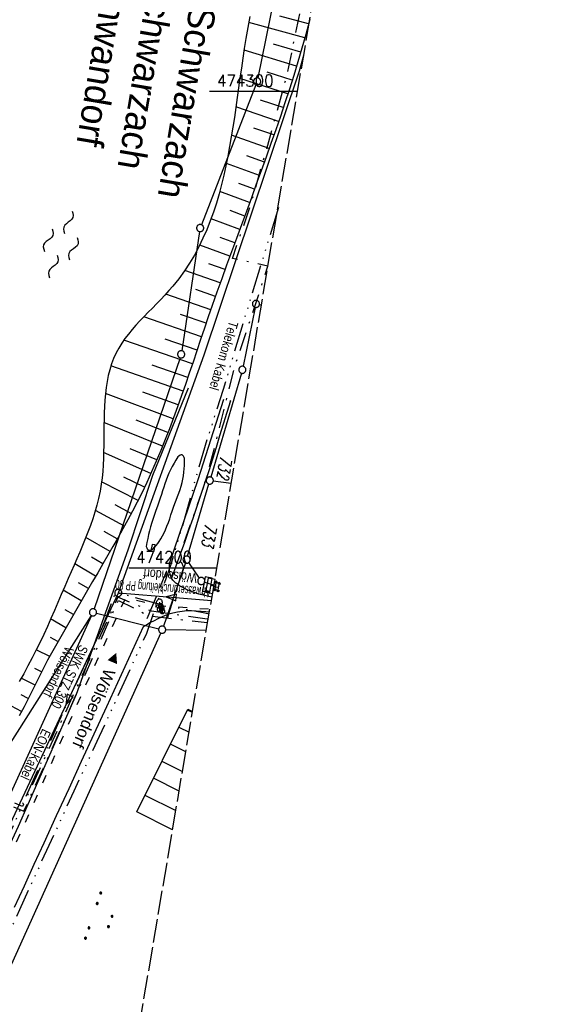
# Model space of a CAD drawing. Extents: x 511715 to 512121, y 473902 to 474680.
# Tile 12 of 21: x 512006 to 512121, y 474108 to 474315. Entities that reach past the tile are written whole.
import ezdxf
from ezdxf.enums import TextEntityAlignment as Align

# ---------------------------------------------------------------- set-up
doc = ezdxf.new("R2010")
doc.units = 0
doc.header["$LTSCALE"] = 10
doc.header["$MEASUREMENT"] = 0
for name, pattern in [('ACAD_ISO03W100', [30, 12, -18]), ('ACAD_ISO14W100', [25.5, 12, -3, 0.5, -3, 0.5, -3, 0.5, -3]), ('LT00', [0]), ('LT05', [0.7, 0.5, -0.2]), ('LT08', [0.42, 0.2, -0.1, 0.02, -0.1]), ('LT14', [0.6, 0.5, -0.1])]:
    doc.linetypes.add(name, pattern=pattern)
doc.layers.get('0').update_dxf_attribs({"linetype": 'LT00'})
for name, color, linetype in [('--WASSER_NUTZUNG', 180, 'Continuous'), ('ABWASSERLTG', 24, 'LT00'), ('ABWASSERLTG_FLIEßPF', 26, 'Continuous'), ('ABWASSERLTG_TEXT', 26, 'Continuous'), ('DFK_BEB_SCHR', 254, 'LT00'), ('DFK_BEBAUUNG', 250, 'LT00'), ('DFK_FLUR_NR', 250, 'LT00'), ('DFK_GZPKT', 250, 'LT00'), ('DFK_KATASTER', 250, 'LT00'), ('DFK_NUTZUNG', 250, 'LT00'), ('DFK_TOPO-SYM', 252, 'LT00'), ('GRENZNAME', 250, 'Continuous'), ('ORTSRICHTUNG', 7, 'Continuous'), ('STROM_TEXT', 80, 'Continuous'), ('STROM_UNTER', 80, 'LT08'), ('TELEKOM', 210, 'ACAD_ISO14W100'), ('TELEKOM_TEXT', 210, 'Continuous'), ('V91_AFBR_BAB', 250, 'LT00'), ('V91_BOESCH', 250, 'LT00'), ('V91_BOSCHUNG', 250, 'LT00'), ('V91_GEHWEG', 250, 'LT00'), ('V91_KA_PRUF', 182, 'LT00'), ('V91_LG_MARK', 2, 'LT05'), ('V91_RASTER', 250, 'LT00'), ('V91_SINKK', 182, 'LT00'), ('V91_STROM', 80, 'LT00'), ('V91_W_SCHIEB', 130, 'LT00'), ('V91_W_UNT_HY', 130, 'LT00'), ('WASSERLTG', 130, 'ACAD_ISO03W100')]:
    doc.layers.add(name, color=color, linetype=linetype)
doc.layers.add('-BLATT_91-RAND', color=7, linetype='LT14', plot=False)
doc.styles.add('Beschrift', font='ARIAL.TTF')
doc.styles.get("Standard").update_dxf_attribs({"font": 'romans.shx'})
doc.styles.add('UNIR-H', font='unir_h.shx', dxfattribs={"width": 0.8})
doc.styles.add('Versorgungsltg', font='ARIAL.TTF', dxfattribs={"width": 0.8, "height": 2})

# ---------------------------------------------------------------- blocks, each defined once
blk = doc.blocks.new('SYMB7250')
at = {"color": 0, "linetype": 'ByBlock'}
for points in [[(-0.25, 0.28), (-0.208333, 0.308889), (-0.166667, 0.331111), (-0.125, 0.34), (-0.083333, 0.331111), (-0.041667, 0.308889), (0, 0.28)], [(0, 0.28), (0.041667, 0.251111), (0.083333, 0.228889), (0.125, 0.22), (0.166667, 0.228889), (0.208333, 0.251111), (0.25, 0.28)], [(-0.74, 0), (-0.698333, 0.028889), (-0.656667, 0.051111), (-0.615, 0.06), (-0.573333, 0.051111), (-0.531667, 0.028889), (-0.49, 0)], [(-0.49, 0), (-0.448333, -0.028889), (-0.406667, -0.051111), (-0.365, -0.06), (-0.323333, -0.051111), (-0.281667, -0.028889), (-0.24, 0)], [(0.24, 0), (0.281667, 0.028889), (0.323333, 0.051111), (0.365, 0.06), (0.406667, 0.051111), (0.448333, 0.028889), (0.49, 0)], [(0.49, 0), (0.531667, -0.028889), (0.573333, -0.051111), (0.615, -0.06), (0.656667, -0.051111), (0.698333, -0.028889), (0.74, 0)], [(-0.25, -0.28), (-0.208333, -0.251111), (-0.166667, -0.228889), (-0.125, -0.22), (-0.083333, -0.228889), (-0.041667, -0.251111), (0, -0.28)], [(0, -0.28), (0.041667, -0.308889), (0.083333, -0.331111), (0.125, -0.34), (0.166667, -0.331111), (0.208333, -0.308889), (0.25, -0.28)]]:
    blk.add_lwpolyline(points, dxfattribs=at)
blk = doc.blocks.new('SYMB7301')
at = {"color": 0, "linetype": 'ByBlock'}
for p, q in [((-0.128693, 0), (0, 0.128693)), ((0, -0.128693), (-0.128693, 0)), ((0, 0.128693), (0.128693, 0)), ((0.128693, 0), (0, -0.128693)), ((0.000059, -0.009738), (0.000059, 0.009897)), ((-0.00901, -0.004339), (-0.002225, -0.009749))]:
    blk.add_line(p, q, dxfattribs=at)
for points in [[(-0.002225, 0.009749), (-0.00901, 0.004339), (-0.00901, -0.004339)], [(0.01, 0), (0.006235, 0.007818), (-0.002225, 0.009749)], [(-0.002225, -0.009749), (0.006235, -0.007818), (0.01, 0)]]:
    blk.add_lwpolyline(points, dxfattribs=at)
blk = doc.blocks.new('SYMB7010')
at = {"color": 0, "linetype": 'ByBlock'}
for points in [[(-0.031408, 0.499213), (-0.093728, 0.49134), (-0.15457, 0.475719), (-0.212975, 0.452595), (-0.268021, 0.422333), (-0.31884, 0.385411), (-0.36463, 0.342411), (-0.40467, 0.29401), (-0.438329, 0.240973), (-0.465074, 0.184136), (-0.484486, 0.124395), (-0.496256, 0.062692), (-0.5002, 0)], [(-0.5002, 0), (-0.496256, -0.062692), (-0.484486, -0.124395), (-0.465075, -0.184136), (-0.438329, -0.240973), (-0.404671, -0.29401), (-0.36463, -0.342411), (-0.31884, -0.385411), (-0.268021, -0.422333), (-0.212975, -0.452595), (-0.154571, -0.475719), (-0.093728, -0.49134), (-0.031408, -0.499213), (0.031408, -0.499213)], [(0.5002, 0), (0.496256, 0.062692), (0.484485, 0.124395), (0.465074, 0.184136), (0.438329, 0.240973), (0.40467, 0.29401), (0.36463, 0.342411), (0.31884, 0.385411), (0.268021, 0.422333), (0.212975, 0.452595), (0.15457, 0.475719), (0.093728, 0.49134), (0.031408, 0.499213), (-0.031408, 0.499213)], [(0.031408, -0.499213), (0.093728, -0.491341), (0.15457, -0.475719), (0.212975, -0.452595), (0.268021, -0.422333), (0.31884, -0.385411), (0.36463, -0.342411), (0.404671, -0.294011), (0.438329, -0.240974), (0.465075, -0.184136), (0.484486, -0.124395), (0.496256, -0.062692), (0.500201, 0)]]:
    blk.add_lwpolyline(points, dxfattribs=at)
blk = doc.blocks.new('SYMB0652')
at = {"color": 0, "linetype": 'ByBlock'}
blk.add_lwpolyline([(-0.15, -0.075), (0.15, -0.075), (0.15, 0.075), (-0.15, 0.075), (-0.15, -0.075)], dxfattribs=at)
blk = doc.blocks.new('SYMB0011')
at = {"color": 0, "linetype": 'ByBlock'}
for p, q in [((0.5, 0), (-0.5, 0)), ((0, 0.5), (0, -0.5))]:
    blk.add_line(p, q, dxfattribs=at)
blk = doc.blocks.new('SYMB0702')
at = {"color": 0, "linetype": 'ByBlock'}
for p, q in [((0.1, 0.175), (-0.1, 0.175)), ((0, 0.075), (0, 0.175)), ((0.071716, 0.203284), (0.071716, 0.146716))]:
    blk.add_line(p, q, dxfattribs=at)
for points in [[(0.15, 0.075), (-0.15, 0.075), (-0.15, -0.075), (0.15, -0.075), (0.15, 0.075)], [(-0.071716, 0.203284), (-0.1, 0.175), (-0.071716, 0.146716), (-0.071716, 0.203284)], [(0.071716, 0.203284), (0.1, 0.175), (0.071716, 0.146716)]]:
    blk.add_lwpolyline(points, dxfattribs=at)
blk = doc.blocks.new('SYMB1119')
at = {"color": 0, "linetype": 'ByBlock'}
blk.add_line((-0.5, 0), (0.5, 0), dxfattribs=at)
for points in [[(-0.031395, 0.499013, 0), (-0.093691, 0.491144, 0), (-0.154509, 0.475528, 0), (-0.21289, 0.452414, 0), (-0.267913, 0.422164, 0), (-0.318712, 0.385257, 0), (-0.364484, 0.342274, 0), (-0.404509, 0.293893, 0), (-0.438154, 0.240877, 0), (-0.464888, 0.184062, 0), (-0.484292, 0.124345, 0), (-0.496058, 0.062667, 0), (-0.5, 0, 0)], [(-0.5, 0, 0), (-0.496058, -0.062667, 0), (-0.484292, -0.124345, 0), (-0.464888, -0.184062, 0), (-0.438154, -0.240877, 0), (-0.404509, -0.293893, 0), (-0.364485, -0.342274, 0), (-0.318712, -0.385257, 0), (-0.267914, -0.422164, 0), (-0.21289, -0.452414, 0), (-0.154509, -0.475529, 0), (-0.093691, -0.491144, 0), (-0.031395, -0.499014, 0), (0.031395, -0.499014, 0)], [(0.5, 0, 0), (0.496057, 0.062667, 0), (0.484292, 0.124345, 0), (0.464888, 0.184062, 0), (0.438153, 0.240877, 0), (0.404509, 0.293893, 0), (0.364484, 0.342274, 0), (0.318712, 0.385257, 0), (0.267913, 0.422164, 0), (0.21289, 0.452414, 0), (0.154509, 0.475528, 0), (0.093691, 0.491144, 0), (0.031395, 0.499013, 0), (-0.031395, 0.499013, 0)], [(0.031395, -0.499014, 0), (0.093691, -0.491144, 0), (0.154509, -0.475529, 0), (0.21289, -0.452414, 0), (0.267914, -0.422164, 0), (0.318712, -0.385257, 0), (0.364485, -0.342274, 0), (0.404509, -0.293893, 0), (0.438154, -0.240877, 0), (0.464889, -0.184062, 0), (0.484292, -0.124345, 0), (0.496058, -0.062667, 0), (0.5, 0, 0)]]:
    blk.add_polyline3d(points, dxfattribs=at)
blk = doc.blocks.new('SYMB1121')
at = {"color": 0, "linetype": 'ByBlock'}
blk.add_line((-0.15, 0), (0.15, 0), dxfattribs=at)
for points in [[(-0.5, 0, 0), (-0.49, 0.06, 0), (-0.46, 0.115, 0), (-0.415, 0.165, 0), (-0.355, 0.21, 0), (-0.28, 0.25, 0), (-0.19, 0.275, 0), (-0.1, 0.295, 0), (0, 0.3, 0)], [(0, -0.3, 0), (-0.1, -0.295, 0), (-0.19, -0.275, 0), (-0.28, -0.25, 0), (-0.355, -0.21, 0), (-0.415, -0.165, 0), (-0.46, -0.115, 0), (-0.49, -0.06, 0), (-0.5, 0, 0)], [(0, 0.3, 0), (0.1, 0.295, 0), (0.19, 0.275, 0), (0.28, 0.25, 0), (0.355, 0.21, 0), (0.415, 0.165, 0), (0.46, 0.115, 0), (0.49, 0.06, 0), (0.5, 0, 0)], [(0.5, 0, 0), (0.49, -0.06, 0), (0.46, -0.115, 0), (0.415, -0.165, 0), (0.355, -0.21, 0), (0.28, -0.25, 0), (0.19, -0.275, 0), (0.1, -0.295, 0), (0, -0.3, 0)]]:
    blk.add_polyline3d(points, dxfattribs=at)
blk = doc.blocks.new('SYMB0003')
at = {"color": 0, "linetype": 'ByBlock'}
for p, q in [((-0.015712, 0), (0.010166, 0.012015)), ((0, -0.021257), (-0.015712, 0)), ((0.010166, 0.012015), (0, -0.021257))]:
    blk.add_line(p, q, dxfattribs=at)
for points in [[(-0.031395, 0.499013), (-0.093691, 0.491144), (-0.154509, 0.475528), (-0.21289, 0.452414), (-0.267913, 0.422164), (-0.318712, 0.385257), (-0.364484, 0.342274), (-0.404509, 0.293893), (-0.438154, 0.240877), (-0.464888, 0.184062), (-0.484292, 0.124345), (-0.496058, 0.062667), (-0.5, 0)], [(-0.5, 0), (-0.496058, -0.062667), (-0.484292, -0.124345), (-0.464888, -0.184062), (-0.438154, -0.240877), (-0.404509, -0.293893), (-0.364485, -0.342274), (-0.318712, -0.385257), (-0.267914, -0.422164), (-0.21289, -0.452414), (-0.154509, -0.475529), (-0.093691, -0.491144), (-0.031395, -0.499014), (0.031395, -0.499014)], [(0.5, 0), (0.496057, 0.062667), (0.484292, 0.124345), (0.464888, 0.184062), (0.438153, 0.240877), (0.404509, 0.293893), (0.364484, 0.342274), (0.318712, 0.385257), (0.267913, 0.422164), (0.21289, 0.452414), (0.154509, 0.475528), (0.093691, 0.491144), (0.031395, 0.499013), (-0.031395, 0.499013)], [(0.031395, -0.499014), (0.093691, -0.491144), (0.154509, -0.475529), (0.21289, -0.452414), (0.267914, -0.422164), (0.318712, -0.385257), (0.364485, -0.342274), (0.404509, -0.293893), (0.438154, -0.240877), (0.464889, -0.184062), (0.484292, -0.124345), (0.496058, -0.062667), (0.5, 0)]]:
    blk.add_lwpolyline(points, dxfattribs=at)
blk = doc.blocks.new('ABWASSER-FLIEßPF')
at = {"layer": 'ABWASSERLTG_FLIEßPF'}
for p, q in [((0, 0), (-0.211, 0.07)), ((-0.211, 0.07), (-0.211, -0.07)), ((-0.211, -0.07), (0, 0))]:
    blk.add_line(p, q, dxfattribs=at)
blk = doc.blocks.new('SYMB7111')
at = {"color": 0, "linetype": 'ByBlock'}
for p, q in [((-0.125, 0.172895), (-0.125, 0.207105)), ((-0.12, 0.209164), (-0.12, 0.170836)), ((-0.115, 0.170204), (-0.115, 0.209796)), ((-0.11, 0.209164), (-0.11, 0.170836)), ((-0.105, 0.172895), (-0.105, 0.207105)), ((0.105, 0.172895), (0.105, 0.207105)), ((0.11, 0.209164), (0.11, 0.170836)), ((0.115, 0.170204), (0.115, 0.209796)), ((0.12, 0.209164), (0.12, 0.170836)), ((0.125, 0.172895), (0.125, 0.207105)), ((-0.13, 0.202919), (-0.13, 0.177081)), ((-0.1, 0.202919), (-0.1, 0.177081)), ((-0.095, 0.189874), (-0.095, 0.190146)), ((0.1, 0.202919), (0.1, 0.177081)), ((0.13, 0.202919), (0.13, 0.177081)), ((0.135, 0.189874), (0.135, 0.190146)), ((-0.515, -0.177081), (-0.515, -0.202919)), ((-0.51, -0.207105), (-0.51, -0.172895)), ((-0.505, -0.170836), (-0.505, -0.209164)), ((-0.5, -0.209796), (-0.5, -0.170204)), ((-0.495, -0.170836), (-0.495, -0.209164)), ((-0.49, -0.207105), (-0.49, -0.172895)), ((-0.485, -0.177081), (-0.485, -0.202919)), ((-0.48, -0.190126), (-0.48, -0.189854)), ((-0.285, -0.177081), (-0.285, -0.202919)), ((-0.28, -0.207105), (-0.28, -0.172895)), ((-0.275, -0.170836), (-0.275, -0.209164)), ((-0.27, -0.209796), (-0.27, -0.170204)), ((-0.265, -0.170836), (-0.265, -0.209164)), ((-0.26, -0.207105), (-0.26, -0.172895)), ((-0.255, -0.177081), (-0.255, -0.202919)), ((-0.25, -0.190126), (-0.25, -0.189854)), ((0.255, -0.177081), (0.255, -0.202919)), ((0.26, -0.207105), (0.26, -0.172895)), ((0.265, -0.170836), (0.265, -0.209164)), ((0.27, -0.209796), (0.27, -0.170204)), ((0.275, -0.170836), (0.275, -0.209164)), ((0.28, -0.207105), (0.28, -0.172895)), ((0.285, -0.177081), (0.285, -0.202919)), ((0.29, -0.190126), (0.29, -0.189854)), ((0.485, -0.177081), (0.485, -0.202919)), ((0.49, -0.207105), (0.49, -0.172895)), ((0.495, -0.170836), (0.495, -0.209164)), ((0.5, -0.209796), (0.5, -0.170204)), ((0.505, -0.170836), (0.505, -0.209164)), ((0.51, -0.207105), (0.51, -0.172895)), ((0.515, -0.177081), (0.515, -0.202919)), ((0.52, -0.190126), (0.52, -0.189854))]:
    blk.add_line(p, q, dxfattribs=at)
for points in [[(-0.095, 0.19), (-0.096981, 0.198678), (-0.10253, 0.205637), (-0.11055, 0.209499), (-0.11945, 0.209499), (-0.12747, 0.205637), (-0.133019, 0.198678), (-0.135, 0.19), (-0.133019, 0.181322), (-0.12747, 0.174363), (-0.11945, 0.170501), (-0.11055, 0.170501), (-0.10253, 0.174363), (-0.096981, 0.181322), (-0.095, 0.19)], [(0.135, 0.19), (0.133019, 0.198678), (0.12747, 0.205637), (0.11945, 0.209499), (0.11055, 0.209499), (0.10253, 0.205637), (0.096981, 0.198678), (0.095, 0.19), (0.096981, 0.181322), (0.10253, 0.174363), (0.11055, 0.170501), (0.11945, 0.170501), (0.12747, 0.174363), (0.133019, 0.181322), (0.135, 0.19)], [(-0.48, -0.19), (-0.481981, -0.181322), (-0.48753, -0.174363), (-0.49555, -0.170501), (-0.50445, -0.170501), (-0.51247, -0.174363), (-0.518019, -0.181322), (-0.52, -0.19), (-0.518019, -0.198678), (-0.51247, -0.205637), (-0.50445, -0.209499), (-0.49555, -0.209499), (-0.48753, -0.205637), (-0.481981, -0.198678), (-0.48, -0.19)], [(-0.25, -0.19), (-0.251981, -0.181322), (-0.25753, -0.174363), (-0.26555, -0.170501), (-0.27445, -0.170501), (-0.28247, -0.174363), (-0.288019, -0.181322), (-0.29, -0.19), (-0.288019, -0.198678), (-0.28247, -0.205637), (-0.27445, -0.209499), (-0.26555, -0.209499), (-0.25753, -0.205637), (-0.251981, -0.198678), (-0.25, -0.19)], [(0.29, -0.19), (0.288019, -0.181322), (0.28247, -0.174363), (0.27445, -0.170501), (0.26555, -0.170501), (0.25753, -0.174363), (0.251981, -0.181322), (0.25, -0.19), (0.251981, -0.198678), (0.25753, -0.205637), (0.26555, -0.209499), (0.27445, -0.209499), (0.28247, -0.205637), (0.288019, -0.198678), (0.29, -0.19)], [(0.52, -0.19), (0.518019, -0.181322), (0.51247, -0.174363), (0.50445, -0.170501), (0.49555, -0.170501), (0.48753, -0.174363), (0.481981, -0.181322), (0.48, -0.19), (0.481981, -0.198678), (0.48753, -0.205637), (0.49555, -0.209499), (0.50445, -0.209499), (0.51247, -0.205637), (0.518019, -0.198678), (0.52, -0.19)]]:
    blk.add_lwpolyline(points, dxfattribs=at)

msp = doc.modelspace()

# ---------------------------------------------------------------- linework, layer by layer
at = {"layer": '-BLATT_91-RAND'}
msp.add_lwpolyline([(511838.11, 474679.99), (511714.55, 473950.38), (511997.52, 473902.46), (512121.08, 474632.07), (511838.11, 474679.99)], dxfattribs=at)
at = {"layer": 'ABWASSERLTG', "flags": 128}
for points in [[(511831.55, 473930.57), (511832.7, 473933.76), (511840.31, 473954.94), (511842.36, 473957.03), (511892.71, 473942.27), (511910.86, 473941.16), (511937.09, 473995.8), (511960.28, 474051.48), (511984.84, 474104.38), (512027.21, 474194.74), (512045.26, 474244.7), (512065.26, 474304.34), (512066.13, 474307.61)], [(512027.21, 474194.74), (512039.24, 474193.77), (512046.75, 474193.16)]]:
    msp.add_lwpolyline(points, dxfattribs=at)
at = {"layer": 'DFK_BEB_SCHR'}
for p, q in [((512042.77, 474169.63), (512041.72, 474170.15)), ((512039.94, 474166.57), (512042.07, 474165.51)), ((512041.37, 474161.39), (512038.16, 474162.99)), ((512036.37, 474159.41), (512040.67, 474157.27)), ((512039.97, 474153.15), (512034.59, 474155.83)), ((512032.8, 474152.25), (512039.28, 474149.03))]:
    msp.add_line(p, q, dxfattribs=at)
at = {"layer": 'DFK_BEBAUUNG'}
msp.add_polyline3d([(512038.6, 474145.03, 0), (512031.07, 474148.77, 0), (512041.81, 474170.32, 0), (512042.8, 474169.83, 0)], dxfattribs=at)
at = {"layer": 'DFK_KATASTER'}
for p, q in [((512063.56, 474337.46), (512056.51, 474302.81)), ((512056.09, 474301.38), (512044.66, 474272.01)), ((512044.28, 474270.57), (512040.51, 474245.55)), ((512055.95, 474254.66), (512053.4, 474242.29)), ((512056.84, 474255.24), (512057.25, 474255.16)), ((512040.16, 474244.1), (512022.12, 474191.36)), ((512053.04, 474240.84), (512046.62, 474219.04)), ((512047.15, 474218.23), (512050.92, 474217.77)), ((512041.74, 474202.44), (512046.2, 474217.6)), ((512041.28, 474201.01), (512036.66, 474187.72)), ((512041.96, 474201.1), (512044.2, 474197.85)), ((512045.34, 474197.01), (512047.3, 474196.39)), ((512021.57, 474189.97), (511954.02, 474041.92)), ((512021.48, 474190.02), (511993.49, 474145.94)), ((512022.61, 474190.47), (512035.68, 474187.19)), ((512036.1, 474186.33), (511967.95, 474035.36)), ((512045.68, 474186.85), (512037.16, 474187))]:
    msp.add_line(p, q, dxfattribs=at)
at = {"layer": 'STROM_UNTER', "ltscale": 2, "flags": 128}
for points in [[(512037.51, 474189.46), (512040.96, 474200.07), (512040, 474202.33), (512045.67, 474218.44), (512051.7, 474242.27), (512058.63, 474263.31), (512051.15, 474264.95), (512054.78, 474275.45), (512059.03, 474290.24), (512062.78, 474304.03), (512070.54, 474341.85), (512077.56, 474375.89), (512078.3, 474385.37), (512080.04, 474407.4), (512085.78, 474430.51), (512086.93, 474430.4)], [(512045.87, 474189.25), (512034.15, 474190.88), (512027.1, 474193.81), (512007.04, 474149.87), (512005.49, 474150.57)], [(512005.16, 474149.83), (512007.38, 474148.92), (512027.21, 474193.15), (512033.72, 474189.9), (512045.87, 474188.49)]]:
    msp.add_lwpolyline(points, dxfattribs=at)
at = {"layer": 'TELEKOM', "ltscale": 0.05, "flags": 128}
for points in [[(512060.81, 474275.61), (512053.76, 474252.52), (512049.2, 474237.43), (512045.84, 474226.94), (512043.77, 474220.02), (512041.23, 474210.82), (512038.17, 474200.45), (512035.28, 474192.53), (512033.1, 474186.24), (512025.79, 474170.29), (512023.15, 474164.57), (512020.51, 474158.85), (512017.87, 474153.14), (512015.24, 474147.42), (512012.61, 474141.7), (512010.55, 474137.2), (512008.49, 474132.69), (512006.43, 474128.18), (512004.36, 474123.67), (512002.3, 474119.16), (512000.23, 474114.66), (511998.35, 474110.56), (511996.46, 474106.47), (511994.57, 474102.39), (511992.69, 474098.3), (511990.8, 474094.21), (511988.91, 474090.12), (511987.01, 474085.97), (511985.1, 474081.81), (511983.2, 474077.66), (511981.29, 474073.5), (511979.39, 474069.35), (511977.48, 474065.19), (511975.24, 474060.3), (511972.99, 474055.4), (511970.74, 474050.5), (511968.49, 474045.61), (511966.24, 474040.71), (511964.95, 474037.89), (511963.66, 474035.08), (511962.38, 474032.26), (511961.11, 474029.44), (511959.85, 474026.61), (511958.61, 474023.79), (511957.38, 474020.95), (511956.17, 474018.11), (511954.98, 474015.26), (511953.35, 474011.26), (511951.76, 474007.24), (511950.22, 474003.21), (511948.72, 473999.15), (511947.27, 473995.09), (511945.84, 473991.01), (511944.46, 473986.91), (511942.68, 473981.44), (511940.96, 473975.95), (511939.31, 473970.43), (511937.97, 473965.78), (511937.72, 473964.9), (511936.19, 473959.35), (511934.87, 473954.35), (511933.6, 473949.32), (511932.38, 473944.29), (511931.22, 473939.24), (511930.11, 473934.18), (511929.33, 473930.41), (511928.58, 473926.63), (511927.85, 473922.85), (511927.15, 473919.06), (511926.48, 473915.26), (511926.35, 473914.51)], [(511831.13, 473930.64), (511832.47, 473934.71), (511835.39, 473942.94), (511836.33, 473945.64), (511837.06, 473947.36), (511837.85, 473948.71), (511838.47, 473949.39), (511839.57, 473950.69), (511840.56, 473951.63), (511843.74, 473952.31), (511848.96, 473953.51), (511855.42, 473952.67), (511860.97, 473951.11), (511878.55, 473945.95), (511890.36, 473942.51), (511899.6, 473939.8), (511900.56, 473939.58), (511905.41, 473939.84), (511912.19, 473940.15), (511912.97, 473942.6), (511919.7, 473948.64), (511926.11, 473954.61), (511927.27, 473959.28), (511929.31, 473966.45), (511936.53, 473990.19), (511946.8, 474018.32), (511958.28, 474043.98), (511969.8, 474069.29), (511981.04, 474093.66), (511992.42, 474118.42), (512005.29, 474146.18), (512017.47, 474173.88), (512023.96, 474187.77), (512025.96, 474193.02), (512026.7, 474194.88), (512035.93, 474192.37), (512039.42, 474191.68), (512045.35, 474190.52), (512046.27, 474190.35)]]:
    msp.add_lwpolyline(points, dxfattribs=at)
at = {"layer": 'V91_AFBR_BAB'}
for points in [[(511981.95, 474093.24), (511993.33, 474118), (512006.2, 474145.77), (512018.4, 474173.51), (512029.24, 474203.74), (512034.44, 474219.45), (512041.91, 474237.79)], [(512046.86, 474193.83), (512045.94, 474194.03), (512045.02, 474194.25), (512044.1, 474194.5), (512043.18, 474194.79), (512042.28, 474195.13), (512041.38, 474195.52), (512040.5, 474195.98), (512040.08, 474196.22), (512039.67, 474196.49), (512039.29, 474196.78), (512038.94, 474197.1), (512038.64, 474197.44), (512038.4, 474197.81), (512038.21, 474198.22), (512038.09, 474198.66), (512038.01, 474199.12), (512037.97, 474199.61), (512037.97, 474200.1), (512037.98, 474200.61), (512038.01, 474201.12), (512043.97, 474218.54), (512049.36, 474235.41)], [(512039.68, 474223.27), (512039.28, 474222.6), (512038.9, 474221.93), (512038.52, 474221.26), (512038.17, 474220.57), (512037.84, 474219.88), (512037.53, 474219.15), (512037.25, 474218.41), (512036.98, 474217.66), (512036.74, 474216.91), (512036.49, 474216.15), (512036.25, 474215.39), (512036, 474214.63), (512035.71, 474213.77), (512035.4, 474212.91), (512035.09, 474212.06), (512034.78, 474211.21), (512034.49, 474210.35), (512034.21, 474209.49), (512033.96, 474208.62), (512033.75, 474207.79), (512033.56, 474206.97), (512033.39, 474206.13), (512033.22, 474205.3), (512033.07, 474204.46)], [(512034.48, 474203.91), (512034.82, 474204.3), (512035.15, 474204.7), (512035.47, 474205.1), (512035.78, 474205.52), (512036.15, 474206.09), (512036.49, 474206.69), (512036.8, 474207.31), (512037.09, 474207.94), (512037.41, 474208.72), (512037.71, 474209.51), (512037.99, 474210.3), (512038.26, 474211.1), (512038.52, 474211.9), (512038.79, 474212.7), (512039.08, 474213.5), (512039.35, 474214.23), (512039.62, 474214.95), (512039.9, 474215.68), (512040.16, 474216.41), (512040.4, 474217.14), (512040.61, 474217.88), (512040.78, 474218.63), (512040.9, 474219.33), (512040.99, 474220.04), (512041.05, 474220.75), (512041.09, 474221.47), (512041.11, 474222.19), (512041.13, 474222.91)], [(512041.13, 474222.91), (512041.03, 474223.17), (512040.91, 474223.41), (512040.78, 474223.59), (512040.63, 474223.7), (512040.43, 474223.7), (512040.19, 474223.61), (512039.94, 474223.46), (512039.68, 474223.27)], [(512033.07, 474204.46), (512033.18, 474204.22), (512033.29, 474204), (512033.42, 474203.83), (512033.58, 474203.72), (512033.77, 474203.69), (512034, 474203.72), (512034.23, 474203.81), (512034.48, 474203.91)], [(512046.33, 474190.67), (512045.6, 474190.76), (512044.59, 474190.86), (512043.58, 474190.93), (512042.57, 474190.96), (512041.57, 474190.94), (512040.58, 474190.86), (512039.61, 474190.72), (512038.65, 474190.51), (512037.84, 474190.28), (512037.04, 474189.99), (512036.25, 474189.66), (512035.48, 474189.29), (512034.7, 474188.9), (512033.94, 474188.49), (512033.18, 474188.06), (512032.42, 474187.62), (512024.7, 474170.79), (512022.06, 474165.07), (512019.42, 474159.36), (512016.78, 474153.64), (512014.15, 474147.92), (512011.52, 474142.2), (512009.46, 474137.7), (512007.4, 474133.19), (512005.33, 474128.68)]]:
    msp.add_lwpolyline(points, dxfattribs=at)
at = {"layer": 'V91_BOESCH'}
for points in [[(512054.82, 474315.7), (512054.4, 474313.39), (512053.99, 474311.07), (512053.66, 474309.02), (512053.35, 474306.96), (512053.04, 474304.89), (512052.75, 474302.82), (512052.46, 474300.75), (512052.17, 474298.68), (512051.88, 474296.61), (512051.58, 474294.55), (512051.26, 474292.5), (512050.93, 474290.45), (512050.58, 474288.42), (512050.2, 474286.4), (512049.8, 474284.39), (512049.36, 474282.41), (512048.88, 474280.44), (512048.36, 474278.49), (512047.79, 474276.57), (512047.18, 474274.67), (512046.5, 474272.81), (512045.77, 474270.97), (512044.98, 474269.16), (512044.12, 474267.39), (512043.18, 474265.65), (512042.17, 474263.95), (512041.08, 474262.3), (512039.91, 474260.68), (512038.65, 474259.11), (512037.83, 474258.17), (512036.99, 474257.25), (512036.12, 474256.34), (512035.25, 474255.43), (512034.36, 474254.53), (512033.48, 474253.63), (512032.6, 474252.73), (512031.74, 474251.83), (512030.91, 474250.91), (512030.1, 474249.99), (512029.32, 474249.05), (512028.59, 474248.1), (512027.92, 474247.12), (512027.29, 474246.12), (512026.74, 474245.09), (512026.22, 474243.95), (512025.77, 474242.78), (512025.4, 474241.58), (512025.09, 474240.35), (512024.84, 474239.09), (512024.64, 474237.82), (512024.49, 474236.52), (512024.37, 474235.2), (512024.29, 474233.87), (512024.24, 474232.53), (512024.2, 474231.17), (512024.18, 474229.81), (512024.17, 474228.43), (512024.16, 474227.06), (512024.15, 474225.69), (512024.12, 474224.31), (512024.08, 474222.94), (512024.01, 474221.58), (512023.92, 474220.22), (512023.79, 474218.88), (512023.61, 474217.55), (512023.36, 474216.06), (512023.05, 474214.58), (512022.69, 474213.13), (512022.28, 474211.69), (512021.83, 474210.26), (512021.34, 474208.85), (512020.82, 474207.45), (512020.27, 474206.05), (512019.7, 474204.67), (512019.11, 474203.28), (512018.51, 474201.91), (512017.9, 474200.53), (512017.29, 474199.16), (512016.68, 474197.78), (512015.95, 474196.1), (512015.22, 474194.41), (512014.49, 474192.72), (512013.77, 474191.04), (512013.03, 474189.36), (512012.29, 474187.69), (512011.53, 474186.03), (512010.76, 474184.38), (512009.96, 474182.75), (512009.1, 474181.08), (512008.22, 474179.42), (512007.32, 474177.78), (512006.4, 474176.14)], [(512067.42, 474315.23), (512067.32, 474314.8), (512066.55, 474311.94), (512065.74, 474309.07), (512064.9, 474306.2), (512064.03, 474303.34), (512063.12, 474300.47), (512062.19, 474297.61), (512061.23, 474294.75), (512060.25, 474291.9), (512059.25, 474289.04), (512058.24, 474286.19), (512057.21, 474283.34), (512056.18, 474280.49), (512055.14, 474277.65), (512054.09, 474274.81), (512053.05, 474271.97), (512052, 474269.14), (512050.96, 474266.31), (512049.94, 474263.49), (512048.92, 474260.67), (512047.91, 474257.85), (512046.93, 474255.04), (512046.1, 474252.66), (512045.29, 474250.28), (512044.49, 474247.91), (512043.69, 474245.54), (512042.89, 474243.18), (512042.09, 474240.83), (512041.28, 474238.48), (512040.47, 474236.15), (512039.64, 474233.82), (512038.79, 474231.51), (512037.92, 474229.2), (512037.03, 474226.91), (512036.12, 474224.63), (512035.17, 474222.37), (512034.19, 474220.12), (512033.17, 474217.89), (512032.11, 474215.67), (512031.16, 474213.78), (512030.19, 474211.91), (512029.19, 474210.04), (512028.17, 474208.18), (512027.14, 474206.33), (512026.08, 474204.49), (512025.02, 474202.65), (512023.95, 474200.81), (512022.87, 474198.98), (512021.8, 474197.15), (512020.72, 474195.31), (512019.31, 474192.87), (512017.9, 474190.43), (512016.5, 474187.99), (512015.11, 474185.54), (512013.72, 474183.09), (512012.33, 474180.64)], [(512012.33, 474180.64), (512011.36, 474178.68), (512010.39, 474176.72), (512009.41, 474174.75), (512008.41, 474172.8), (512007.4, 474170.85), (512006.38, 474168.9)]]:
    msp.add_lwpolyline(points, dxfattribs=at)
at = {"layer": 'V91_BOSCHUNG'}
for p, q in [((512067.15, 474314.18), (512061.14, 474315.75)), ((512066.35, 474311.21), (512054.59, 474314.44)), ((512065.51, 474308.25), (512059.79, 474309.9)), ((512064.63, 474305.3), (512053.6, 474308.64)), ((512063.73, 474302.37), (512058.44, 474304.04)), ((512062.8, 474299.47), (512052.74, 474302.73)), ((512060.87, 474293.7), (512051.9, 474296.76)), ((512061.85, 474296.58), (512057.08, 474298.17)), ((512058.88, 474287.99), (512050.99, 474290.78)), ((512059.89, 474290.85), (512055.67, 474292.31)), ((512057.87, 474285.16), (512054.17, 474286.47)), ((512056.84, 474282.31), (512049.89, 474284.84)), ((512055.81, 474279.48), (512052.52, 474280.69)), ((512054.77, 474276.66), (512048.49, 474278.98)), ((512053.74, 474273.84), (512050.69, 474274.97)), ((512052.7, 474271.03), (512046.67, 474273.26)), ((512050.63, 474265.4), (512044.29, 474267.73)), ((512051.66, 474268.21), (512048.61, 474269.34)), ((512049.61, 474262.6), (512046.22, 474263.82)), ((512048.61, 474259.79), (512041.18, 474262.43)), ((512046.63, 474254.17), (512037.16, 474257.44)), ((512047.61, 474256.98), (512043.45, 474258.44)), ((512045.66, 474251.34), (512040.26, 474253.19)), ((512044.7, 474248.51), (512032.53, 474252.65)), ((512042.77, 474242.82), (512028.35, 474247.75)), ((512043.74, 474245.67), (512037.02, 474247.96)), ((512040.8, 474237.08), (512025.65, 474242.41)), ((512041.79, 474239.95), (512034.28, 474242.55)), ((512039.77, 474234.19), (512032.35, 474236.87)), ((512038.71, 474231.3), (512024.49, 474236.59)), ((512036.47, 474225.51), (512024.19, 474230.49)), ((512037.61, 474228.39), (512030.94, 474230.99)), ((512035.28, 474222.63), (512029.72, 474225)), ((512034.03, 474219.77), (512024.12, 474224.23)), ((512032.72, 474216.95), (512028.35, 474219.02)), ((512031.35, 474214.15), (512023.68, 474218.02)), ((512028.47, 474208.73), (512022.39, 474212.06)), ((512029.93, 474211.41), (512026.54, 474213.21)), ((512025.48, 474203.45), (512020.4, 474206.37)), ((512026.99, 474206.08), (512024.22, 474207.63)), ((512023.96, 474200.84), (512021.6, 474202.22)), ((512022.44, 474198.24), (512018.04, 474200.83)), ((512020.93, 474195.66), (512018.87, 474196.86)), ((512019.42, 474193.08), (512015.6, 474195.29)), ((512016.17, 474187.43), (512012.93, 474189.29)), ((512017.77, 474190.17), (512016, 474191.18)), ((512014.46, 474184.51), (512012.97, 474185.36)), ((512012.83, 474181.36), (512010.08, 474182.72)), ((512011.08, 474178.16), (512009.67, 474178.86)), ((512009.72, 474175.39), (512006.79, 474176.86)), ((512008.28, 474172.55), (512006.76, 474173.33)), ((512006.89, 474169.86), (512003.72, 474171.55))]:
    msp.add_line(p, q, dxfattribs=at)
at = {"layer": 'V91_GEHWEG'}
msp.add_lwpolyline([(512050.73, 474235.06), (512049.98, 474232.61), (512049.23, 474230.16), (512048.48, 474227.71), (512047.72, 474225.26), (512046.95, 474222.82), (512046.18, 474220.38), (512045.38, 474217.94), (512044.55, 474215.42), (512043.69, 474212.89), (512042.83, 474210.37), (512041.95, 474207.86), (512041.07, 474205.34), (512040.18, 474202.83), (512039.29, 474200.32), (512038.4, 474197.81)], dxfattribs=at)
at = {"layer": 'V91_LG_MARK', "flags": 128}
msp.add_lwpolyline([(512033.24, 474189.36), (512035.31, 474194.24), (512037.34, 474199.21)], dxfattribs=at)
at = {"layer": 'V91_RASTER'}
for p, q in [((512064.84, 474300), (512046.34, 474300)), ((512029.41, 474200), (512047.91, 474200))]:
    msp.add_line(p, q, dxfattribs=at)
at = {"layer": 'WASSERLTG', "ltscale": 0.015, "flags": 128}
msp.add_lwpolyline([(512046.14, 474191.29), (512036.11, 474191.97), (512028.67, 474193.66), (512019.33, 474173.14), (512007.11, 474145.36), (511994.24, 474117.58), (511982.86, 474092.82), (511971.62, 474068.45), (511970.17, 474065.3), (511968.73, 474062.14), (511967.29, 474058.98), (511965.86, 474055.81), (511964.42, 474052.65), (511962.99, 474049.48), (511961.55, 474046.31), (511960.1, 474043.15), (511958.93, 474040.6), (511957.75, 474038.05), (511956.58, 474035.5), (511955.41, 474032.95), (511954.25, 474030.39), (511953.1, 474027.84), (511951.96, 474025.28), (511950.84, 474022.71), (511949.73, 474020.14), (511948.65, 474017.56), (511947.41, 474014.5), (511946.19, 474011.42), (511945.01, 474008.32), (511943.86, 474005.22), (511942.73, 474002.1), (511941.62, 473998.98), (511940.54, 473995.84), (511939.47, 473992.7), (511938.43, 473989.55), (511937.12, 473985.55), (511935.84, 473981.53), (511934.58, 473977.51), (511933.35, 473973.48), (511932.15, 473969.44), (511930.98, 473965.39), (511929.85, 473961.33), (511929.08, 473958.51), (511928.32, 473955.68), (511927.59, 473952.84), (511926.88, 473950.01), (511926.19, 473947.16), (511925.53, 473944.32), (511924.89, 473941.46), (511924.36, 473939.01), (511921.12, 473938.15), (511901.38, 473939.93, -0.067087), (511850.48, 473953.66), (511842.98, 473954.72), (511841.86, 473954.63), (511841, 473953.94), (511832.63, 473930.38)], format="xyb", dxfattribs=at)

# ---------------------------------------------------------------- block references
at = {"layer": '--WASSER_NUTZUNG', "xscale": 10, "yscale": 10, "zscale": 10, "rotation": 251.28826}
msp.add_blockref('SYMB7250', (512015.12, 474267.88), dxfattribs=at)
at = {"layer": 'ABWASSERLTG_FLIEßPF', "yscale": 10, "zscale": 10}
for p, xscale, rotation in [((512037.24, 474193.93), 10.0000000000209, 175.3869477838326), ((512016.2, 474171.26), 10.00000000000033, 244.8796391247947)]:
    msp.add_blockref('ABWASSER-FLIEßPF', p, dxfattribs=dict(at, xscale=xscale, rotation=rotation))
at = {"layer": 'DFK_GZPKT', "xscale": 1.499999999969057, "yscale": 1.5, "zscale": 1.5, "rotation": 251.2881100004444}
for p in [(512056.36, 474302.08), (512044.39, 474271.31), (512056.1, 474255.39), (512040.4, 474244.81), (512053.25, 474241.56), (512046.41, 474218.32), (512041.53, 474201.72), (512044.62, 474197.23), (512021.88, 474190.65), (512036.41, 474187.01)]:
    msp.add_blockref('SYMB7010', p, dxfattribs=at)
at = {"layer": 'DFK_NUTZUNG', "xscale": 9.99999999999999, "yscale": 10, "zscale": 10, "rotation": 251.28826}
msp.add_blockref('SYMB7111', (512023.7, 474126.38), dxfattribs=at)
at = {"layer": 'DFK_TOPO-SYM', "xscale": 0.1, "yscale": 0.1, "zscale": 0.1, "rotation": 359.99968}
msp.add_blockref('SYMB7301', (512035.17, 474193.99), dxfattribs=at)
at = {"layer": 'V91_GEHWEG', "xscale": 0.09999999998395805, "yscale": 0.09999999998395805, "zscale": 0.1, "rotation": 260.3880065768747}
for p in [(512050.73, 474235.06), (512045.38, 474217.94), (512038.39, 474197.81)]:
    msp.add_blockref('SYMB0011', p, dxfattribs=at)
at = {"layer": 'V91_KA_PRUF', "xscale": 1.499999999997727, "yscale": 1.499999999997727, "zscale": 1.5, "rotation": 260.3880065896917}
msp.add_blockref('SYMB0003', (512027.19, 474194.73), dxfattribs=at)
at = {"layer": 'V91_SINKK', "xscale": 4.499999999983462, "yscale": 4.499999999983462, "zscale": 4.5, "rotation": 260.3880065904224}
msp.add_blockref('SYMB0652', (512034.5, 474204.19), dxfattribs=at)
at = {"layer": 'V91_STROM', "xscale": 10.00000000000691, "yscale": 10.00000000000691, "zscale": 10, "rotation": 260.3880065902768}
for p in [(512045.9, 474196.47), (512046.53, 474196.22)]:
    msp.add_blockref('SYMB0702', p, dxfattribs=at)
at = {"layer": 'V91_W_SCHIEB', "rotation": 260.3880065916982}
for p in [(512035.87, 474191.27), (512036.11, 474191.97), (512036.32, 474191.5), (512036.44, 474190.89)]:
    msp.add_blockref('SYMB1119', p, dxfattribs=at)
at = {"layer": 'V91_W_UNT_HY', "xscale": 2.000000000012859, "yscale": 2.000000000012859, "zscale": 2, "rotation": 260.3880065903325}
msp.add_blockref('SYMB1121', (512035.78, 474192.51), dxfattribs=at)

# ---------------------------------------------------------------- texts
at = {"layer": 'ABWASSERLTG_TEXT', "style": 'Versorgungsltg'}
for s, rotation, width, p in [('Wölsendorf', 175, 0.8, (512038.15, 474199.3)), ('Abwasserdruckleitung PP 80', 175, 0.45, (512036.68, 474196.64)), ('Wölsendorf', 245, 0.8, (512013.73, 474178.54)), ('SWK STZ 300', 245, 0.8, (512016.1, 474177.52))]:
    msp.add_text(s, height=2, rotation=rotation, dxfattribs=dict(at, width=width)).set_placement(p, align=Align.CENTER)
at = {"layer": 'DFK_FLUR_NR', "oblique": 13.754, "width": 0.75}
for s, p in [('732', (512048.68, 474223.65)), ('733', (512045.48, 474209.42))]:
    msp.add_text(s, height=2.5, rotation=260.388, dxfattribs=at).set_placement(p)
at = {"layer": 'GRENZNAME', "insert": (512055.01, 474360.01), "char_height": 5.6, "width": 93.2904, "attachment_point": 1, "rotation": 260.388, "style": 'UNIR-H'}
msp.add_mtext('{\\W1;Gemarkung: Schwarzach\\PGemeinde: Schwarzach\\PLandkreis: Schwandorf}', dxfattribs=at)
at = {"layer": 'ORTSRICHTUNG', "insert": (512021.71, 474173.02), "char_height": 2.5, "width": 23.2363, "attachment_point": 8, "rotation": 247.0343, "style": 'Beschrift'}
msp.add_mtext('◄ Wölsendorf', dxfattribs=at)
at = {"layer": 'STROM_TEXT', "style": 'Versorgungsltg', "width": 0.8}
msp.add_text('EON-Kabel', height=2, rotation=245.1768, dxfattribs=at).set_placement((512008.93, 474161.23), align=Align.CENTER)
at = {"layer": 'TELEKOM_TEXT', "style": 'Versorgungsltg', "width": 0.8}
msp.add_text('Telekom Kabel', height=2, rotation=253.3451, dxfattribs=at).set_placement((512048.39, 474244.8), align=Align.CENTER)
at = {"layer": 'V91_RASTER'}
for s, width, p in [(' 474300', 0.924, (512046.34, 474301)), (' 474200', 0.911, (512029.41, 474201))]:
    msp.add_text(s, height=2.5, rotation=0.001, dxfattribs=dict(at, width=width)).set_placement(p)

doc.saveas('drawing.dxf')
